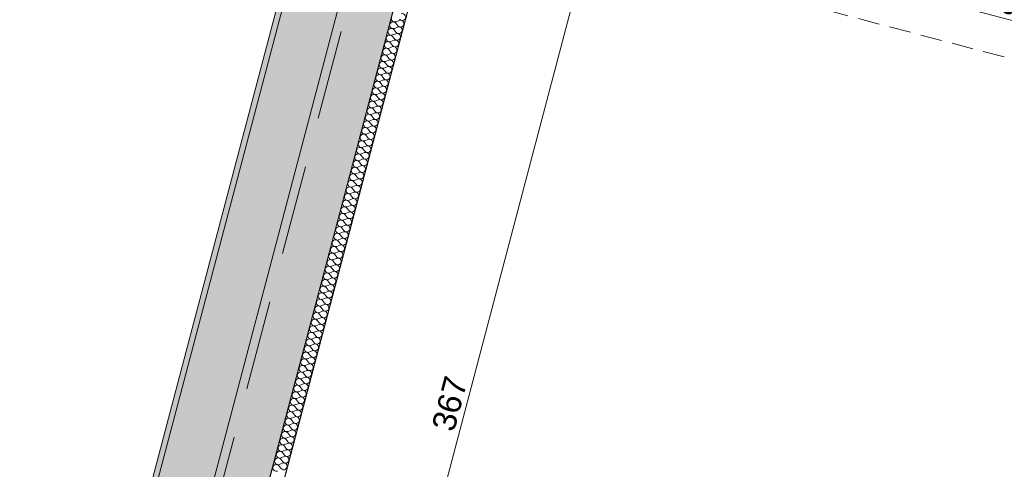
# Model space of a CAD drawing. Header units: millimetres. Extents: x -176817 to 18864955, y -12996033 to 201123.
# Tile 180 of 256: x 156205 to 158950, y -5243 to -3990. Entities that reach past the tile are written whole.
import ezdxf
from ezdxf.enums import TextEntityAlignment as Align

# ---------------------------------------------------------------- set-up
doc = ezdxf.new("R2010")
doc.units = ezdxf.units.MM
doc.header["$MEASUREMENT"] = 0
doc.linetypes.add('Przerywana długa', pattern=[390, 250, -140])
doc.linetypes.add('Przerywana gęsta', pattern=[90, 60, -30])
for name, color, linetype in [('210-A Strefy', 7, 'Continuous'), ('213-A Wymiarowanie wewnętrzne', 7, 'Continuous'), ('215-A Wymiarowanie wewnętrzne 1_50', 7, 'Continuous'), ('230-A Ściany wewnętrzne', 7, 'Continuous'), ('250-A Schody Pochylnie', 7, 'Continuous'), ('292-PPOŻ - Linie', 7, 'Continuous'), ('410-K Osie', 7, 'Continuous'), ('450-K Belki', 7, 'Continuous')]:
    doc.layers.add(name, color=color, linetype=linetype)
doc.styles.add('STYL_AUTOMATYCZNY_4', font='arial.ttf')
doc.styles.add('STYL_AUTOMATYCZNY_8', font='ARIALN.TTF')
doc.dimstyles.new('STYL_AUTOMATYCZNY__3', dxfattribs={"dimtxt": 64.999998, "dimasz": 47.5, "dimexe": 0.18, "dimexo": 0.0625, "dimgap": 0, "dimtad": 1, "dimdec": 1, "dimlfac": 0.1, "dimzin": 0, "dimdsep": 46, "dimtxsty": 'STYL_AUTOMATYCZNY_4', "dimblk": 'ARROWHEAD_11', "dimblk1": 'ARROWHEAD_11', "dimblk2": 'ARROWHEAD_11', "dimcen": 0.09, "dimclrd": 30, "dimclre": 30, "dimclrt": 30, "dimazin": 0, "dimtfac": 1, "dimtdec": 4, "dimtmove": 0, "dimatfit": 3, "dimfxl": 0, "dimtolj": 1, "dimtzin": 0, "dimarcsym": 0})

# ---------------------------------------------------------------- blocks, each defined once
blk = doc.blocks.new('Komunikacja pionowa - Klatka K2_K2.1_22_2', base_point=(161805.5, 392.7))
at = {"layer": '210-A Strefy', "color": 7, "linetype": 'Continuous', "lineweight": 0, "flags": 128}
blk.add_lwpolyline([(156560.1, -6720.8), (162806.3, -8369), (165520.2, 1913.9), (159273.5, 3562.2)], close=True, dxfattribs=at)
blk = doc.blocks.new('Strop_37_2', base_point=(162841.1, -8393.7))
at = {"layer": '250-A Schody Pochylnie', "color": 255, "linetype": 'Continuous', "lineweight": 0, "flags": 128}
blk.add_lwpolyline([(162841.1, -8393.7), (156517.6, -6725.1), (157454, -3176.6), (160702.8, -4033.8), (160650.5, -4232.1), (163725.2, -5043.4)], close=True, dxfattribs=at)
blk = doc.blocks.new('*X914')
at = {"layer": '230-A Ściany wewnętrzne', "color": 7, "linetype": 'Continuous', "lineweight": 0}
for p, q in [((157259.6, -4006.5), (157253.7, -3999)), ((157263.5, -3991.8), (157254.7, -3995.4)), ((157253.8, -4028.6), (157244.9, -4032.2)), ((157254.7, -4024.9), (157248.8, -4017.5)), ((157258.6, -4010.2), (157249.8, -4013.8)), ((157245, -4061.8), (157239.1, -4054.3)), ((157248.9, -4047), (157240.1, -4050.6)), ((157249.9, -4043.4), (157244, -4035.9)), ((157239.2, -4083.9), (157230.4, -4087.5)), ((157240.2, -4080.2), (157234.3, -4072.7)), ((157244, -4065.5), (157235.2, -4069)), ((157230.4, -4117), (157224.5, -4109.6)), ((157234.3, -4102.3), (157225.5, -4105.9)), ((157235.3, -4098.6), (157229.4, -4091.1)), ((157224.6, -4139.1), (157215.8, -4142.7)), ((157225.6, -4135.4), (157219.7, -4128)), ((157229.5, -4120.7), (157220.6, -4124.3)), ((157215.9, -4172.3), (157210, -4164.8)), ((157219.7, -4157.5), (157210.9, -4161.1)), ((157220.7, -4153.9), (157214.8, -4146.4)), ((157210, -4194.4), (157201.2, -4198)), ((157211, -4190.7), (157205.1, -4183.2)), ((157214.9, -4176), (157206.1, -4179.5)), ((157201.3, -4227.5), (157195.4, -4220.1)), ((157205.2, -4212.8), (157196.3, -4216.4)), ((157206.1, -4209.1), (157200.2, -4201.6)), ((157195.5, -4249.6), (157186.6, -4253.2)), ((157196.4, -4245.9), (157190.5, -4238.5)), ((157200.3, -4231.2), (157191.5, -4234.8)), ((157186.7, -4282.8), (157180.8, -4275.3)), ((157190.6, -4268), (157181.8, -4271.6)), ((157191.6, -4264.4), (157185.7, -4256.9)), ((157180.9, -4304.9), (157172, -4308.5)), ((157181.8, -4301.2), (157175.9, -4293.7)), ((157185.7, -4286.5), (157176.9, -4290)), ((157172.1, -4338), (157166.2, -4330.6)), ((157176, -4323.3), (157167.2, -4326.9)), ((157177, -4319.6), (157171.1, -4312.1)), ((157166.3, -4360.1), (157157.5, -4363.7)), ((157167.3, -4356.4), (157161.4, -4349)), ((157171.2, -4341.7), (157162.3, -4345.3)), ((157157.5, -4393.3), (157151.6, -4385.8)), ((157161.4, -4378.5), (157152.6, -4382.1)), ((157162.4, -4374.9), (157156.5, -4367.4)), ((157151.7, -4415.4), (157142.9, -4419)), ((157152.7, -4411.7), (157146.8, -4404.2)), ((157156.6, -4397), (157147.7, -4400.5)), ((157143, -4448.5), (157137.1, -4441.1)), ((157146.9, -4433.8), (157138, -4437.4)), ((157147.8, -4430.1), (157141.9, -4422.6)), ((157137.1, -4470.6), (157128.3, -4474.2)), ((157138.1, -4466.9), (157132.2, -4459.5)), ((157142, -4452.2), (157133.2, -4455.8)), ((157128.4, -4503.8), (157122.5, -4496.3)), ((157132.3, -4489), (157123.4, -4492.6)), ((157133.2, -4485.4), (157127.3, -4477.9)), ((157122.6, -4525.9), (157113.7, -4529.5)), ((157123.5, -4522.2), (157117.6, -4514.7)), ((157127.4, -4507.5), (157118.6, -4511)), ((157113.8, -4559), (157107.9, -4551.6)), ((157117.7, -4544.3), (157108.9, -4547.9)), ((157118.7, -4540.6), (157112.8, -4533.1)), ((157108, -4581.1), (157099.1, -4584.7)), ((157108.9, -4577.5), (157103, -4570)), ((157112.8, -4562.7), (157104, -4566.3)), ((157099.2, -4614.3), (157093.3, -4606.8)), ((157103.1, -4599.6), (157094.3, -4603.1)), ((157104.1, -4595.9), (157098.2, -4588.4)), ((157093.4, -4636.4), (157084.6, -4640)), ((157094.4, -4632.7), (157088.5, -4625.2)), ((157098.3, -4618), (157089.4, -4621.5)), ((157084.6, -4669.5), (157078.7, -4662.1)), ((157088.5, -4654.8), (157079.7, -4658.4)), ((157089.5, -4651.1), (157083.6, -4643.7)), ((157078.8, -4691.6), (157070, -4695.2)), ((157079.8, -4688), (157073.9, -4680.5)), ((157083.7, -4673.2), (157074.8, -4676.8)), ((157070.1, -4724.8), (157064.2, -4717.3)), ((157074, -4710.1), (157065.1, -4713.6)), ((157074.9, -4706.4), (157069, -4698.9)), ((157064.2, -4746.9), (157055.4, -4750.5)), ((157065.2, -4743.2), (157059.3, -4735.7)), ((157069.1, -4728.5), (157060.3, -4732.1)), ((157055.5, -4780), (157049.6, -4772.6)), ((157059.4, -4765.3), (157050.5, -4768.9)), ((157060.3, -4761.6), (157054.4, -4754.2)), ((157049.7, -4802.1), (157040.8, -4805.7)), ((157050.6, -4798.5), (157044.7, -4791)), ((157054.5, -4783.7), (157045.7, -4787.3)), ((157040.9, -4835.3), (157035, -4827.8)), ((157044.8, -4820.6), (157036, -4824.1)), ((157045.8, -4816.9), (157039.9, -4809.4)), ((157035.1, -4857.4), (157026.3, -4861)), ((157036, -4853.7), (157030.1, -4846.2)), ((157039.9, -4839), (157031.1, -4842.6)), ((157026.3, -4890.5), (157020.4, -4883.1)), ((157030.2, -4875.8), (157021.4, -4879.4)), ((157031.2, -4872.1), (157025.3, -4864.7)), ((157020.5, -4912.6), (157011.7, -4916.2)), ((157021.5, -4909), (157015.6, -4901.5)), ((157025.4, -4894.2), (157016.5, -4897.8)), ((157011.7, -4945.8), (157005.8, -4938.3)), ((157015.6, -4931.1), (157006.8, -4934.6)), ((157016.6, -4927.4), (157010.7, -4919.9)), ((157005.9, -4967.9), (156997.1, -4971.5)), ((157006.9, -4964.2), (157001, -4956.7)), ((157010.8, -4949.5), (157002, -4953.1)), ((156997.2, -5001), (156991.3, -4993.6)), ((157001.1, -4986.3), (156992.2, -4989.9)), ((157002, -4982.6), (156996.1, -4975.2)), ((156992.3, -5019.5), (156986.4, -5012)), ((156996.2, -5004.7), (156987.4, -5008.3)), ((156982.6, -5056.3), (156976.7, -5048.8)), ((156986.5, -5041.6), (156977.7, -5045.1)), ((156987.4, -5037.9), (156981.5, -5030.4)), ((156991.3, -5023.1), (156982.5, -5026.7)), ((156977.7, -5074.7), (156971.8, -5067.2)), ((156981.6, -5060), (156972.8, -5063.6)), ((156968, -5111.6), (156962.1, -5104.1)), ((156971.9, -5096.8), (156963.1, -5100.4)), ((156972.9, -5093.1), (156967, -5085.7)), ((156976.8, -5078.4), (156967.9, -5082)), ((156963.1, -5130), (156957.2, -5122.5)), ((156967, -5115.2), (156958.2, -5118.8)), ((156953.4, -5166.8), (156947.5, -5159.3)), ((156957.3, -5152.1), (156948.5, -5155.6)), ((156958.3, -5148.4), (156952.4, -5140.9)), ((156962.2, -5133.7), (156953.4, -5137.2)), ((156948.6, -5185.2), (156942.7, -5177.7)), ((156952.5, -5170.5), (156943.6, -5174.1)), ((156938.9, -5222.1), (156932.9, -5214.6)), ((156942.7, -5207.3), (156933.9, -5210.9)), ((156943.7, -5203.6), (156937.8, -5196.2)), ((156947.6, -5188.9), (156938.8, -5192.5)), ((156934, -5240.5), (156928.1, -5233)), ((156937.9, -5225.7), (156929.1, -5229.3))]:
    blk.add_line(p, q, dxfattribs=at)
for centre, start, end in [((157271.9, -3982.2), 218.3481, 112.0879), ((157246.2, -4005), 165.218, 292.0879), ((157246.2, -4005), 38.3481, 165.218), ((157251.1, -3986.5), 165.218, 292.0879), ((157267.1, -4000.6), 218.3481, 112.0879), ((157236.5, -4041.8), 38.3481, 165.218), ((157241.4, -4023.4), 165.218, 292.0879), ((157241.4, -4023.4), 38.3481, 165.218), ((157257.3, -4037.4), 218.3481, 112.0879), ((157262.2, -4019), 218.3481, 112.0879), ((157231.6, -4060.2), 165.218, 292.0879), ((157231.6, -4060.2), 38.3481, 165.218), ((157236.5, -4041.8), 165.218, 292.0879), ((157252.5, -4055.9), 218.3481, 112.0879), ((157221.9, -4097), 38.3481, 165.218), ((157226.8, -4078.6), 165.218, 292.0879), ((157226.8, -4078.6), 38.3481, 165.218), ((157242.8, -4092.7), 218.3481, 112.0879), ((157247.6, -4074.3), 218.3481, 112.0879), ((157217.1, -4115.5), 165.218, 292.0879), ((157217.1, -4115.5), 38.3481, 165.218), ((157221.9, -4097), 165.218, 292.0879), ((157237.9, -4111.1), 218.3481, 112.0879), ((157207.3, -4152.3), 38.3481, 165.218), ((157212.2, -4133.9), 165.218, 292.0879), ((157212.2, -4133.9), 38.3481, 165.218), ((157228.2, -4147.9), 218.3481, 112.0879), ((157233.1, -4129.5), 218.3481, 112.0879), ((157202.5, -4170.7), 165.218, 292.0879), ((157202.5, -4170.7), 38.3481, 165.218), ((157207.3, -4152.3), 165.218, 292.0879), ((157223.3, -4166.4), 218.3481, 112.0879), ((157192.8, -4207.5), 38.3481, 165.218), ((157197.6, -4189.1), 165.218, 292.0879), ((157197.6, -4189.1), 38.3481, 165.218), ((157213.6, -4203.2), 218.3481, 112.0879), ((157218.5, -4184.8), 218.3481, 112.0879), ((157187.9, -4226), 165.218, 292.0879), ((157187.9, -4226), 38.3481, 165.218), ((157192.8, -4207.5), 165.218, 292.0879), ((157208.8, -4221.6), 218.3481, 112.0879), ((157178.2, -4262.8), 38.3481, 165.218), ((157183, -4244.4), 165.218, 292.0879), ((157183, -4244.4), 38.3481, 165.218), ((157199, -4258.4), 218.3481, 112.0879), ((157203.9, -4240), 218.3481, 112.0879), ((157173.3, -4281.2), 165.218, 292.0879), ((157173.3, -4281.2), 38.3481, 165.218), ((157178.2, -4262.8), 165.218, 292.0879), ((157194.2, -4276.9), 218.3481, 112.0879), ((157163.6, -4318), 38.3481, 165.218), ((157168.5, -4299.6), 165.218, 292.0879), ((157168.5, -4299.6), 38.3481, 165.218), ((157184.5, -4313.7), 218.3481, 112.0879), ((157189.3, -4295.3), 218.3481, 112.0879), ((157158.7, -4336.5), 165.218, 292.0879), ((157158.7, -4336.5), 38.3481, 165.218), ((157163.6, -4318), 165.218, 292.0879), ((157179.6, -4332.1), 218.3481, 112.0879), ((157149, -4373.3), 38.3481, 165.218), ((157153.9, -4354.9), 165.218, 292.0879), ((157153.9, -4354.9), 38.3481, 165.218), ((157169.9, -4369), 218.3481, 112.0879), ((157174.7, -4350.5), 218.3481, 112.0879), ((157144.2, -4391.7), 165.218, 292.0879), ((157144.2, -4391.7), 38.3481, 165.218), ((157149, -4373.3), 165.218, 292.0879), ((157165, -4387.4), 218.3481, 112.0879), ((157139.3, -4410.1), 165.218, 292.0879), ((157139.3, -4410.1), 38.3481, 165.218), ((157155.3, -4424.2), 218.3481, 112.0879), ((157160.2, -4405.8), 218.3481, 112.0879), ((157129.6, -4447), 165.218, 292.0879), ((157129.6, -4447), 38.3481, 165.218), ((157134.4, -4428.6), 165.218, 292.0879), ((157134.4, -4428.6), 38.3481, 165.218), ((157150.4, -4442.6), 218.3481, 112.0879), ((157124.7, -4465.4), 165.218, 292.0879), ((157124.7, -4465.4), 38.3481, 165.218), ((157140.7, -4479.5), 218.3481, 112.0879), ((157145.6, -4461), 218.3481, 112.0879), ((157115, -4502.2), 165.218, 292.0879), ((157115, -4502.2), 38.3481, 165.218), ((157119.9, -4483.8), 165.218, 292.0879), ((157119.9, -4483.8), 38.3481, 165.218), ((157135.9, -4497.9), 218.3481, 112.0879), ((157110.1, -4520.6), 165.218, 292.0879), ((157110.1, -4520.6), 38.3481, 165.218), ((157126.1, -4534.7), 218.3481, 112.0879), ((157131, -4516.3), 218.3481, 112.0879), ((157100.4, -4557.5), 165.218, 292.0879), ((157100.4, -4557.5), 38.3481, 165.218), ((157105.3, -4539.1), 165.218, 292.0879), ((157105.3, -4539.1), 38.3481, 165.218), ((157121.3, -4553.1), 218.3481, 112.0879), ((157095.6, -4575.9), 165.218, 292.0879), ((157095.6, -4575.9), 38.3481, 165.218), ((157111.6, -4590), 218.3481, 112.0879), ((157116.4, -4571.5), 218.3481, 112.0879), ((157085.8, -4612.7), 165.218, 292.0879), ((157085.8, -4612.7), 38.3481, 165.218), ((157090.7, -4594.3), 165.218, 292.0879), ((157090.7, -4594.3), 38.3481, 165.218), ((157106.7, -4608.4), 218.3481, 112.0879), ((157081, -4631.1), 165.218, 292.0879), ((157081, -4631.1), 38.3481, 165.218), ((157097, -4645.2), 218.3481, 112.0879), ((157101.8, -4626.8), 218.3481, 112.0879), ((157071.3, -4668), 165.218, 292.0879), ((157071.3, -4668), 38.3481, 165.218), ((157076.1, -4649.6), 165.218, 292.0879), ((157076.1, -4649.6), 38.3481, 165.218), ((157092.1, -4663.6), 218.3481, 112.0879), ((157066.4, -4686.4), 165.218, 292.0879), ((157066.4, -4686.4), 38.3481, 165.218), ((157082.4, -4700.5), 218.3481, 112.0879), ((157087.3, -4682), 218.3481, 112.0879), ((157056.7, -4723.2), 165.218, 292.0879), ((157056.7, -4723.2), 38.3481, 165.218), ((157061.5, -4704.8), 165.218, 292.0879), ((157061.5, -4704.8), 38.3481, 165.218), ((157077.5, -4718.9), 218.3481, 112.0879), ((157051.8, -4741.6), 165.218, 292.0879), ((157051.8, -4741.6), 38.3481, 165.218), ((157067.8, -4755.7), 218.3481, 112.0879), ((157072.7, -4737.3), 218.3481, 112.0879), ((157042.1, -4778.5), 38.3481, 165.218), ((157047, -4760.1), 165.218, 292.0879), ((157047, -4760.1), 38.3481, 165.218), ((157063, -4774.1), 218.3481, 112.0879), ((157037.2, -4796.9), 165.218, 292.0879), ((157037.2, -4796.9), 38.3481, 165.218), ((157042.1, -4778.5), 165.218, 292.0879), ((157053.2, -4811), 218.3481, 112.0879), ((157058.1, -4792.5), 218.3481, 112.0879), ((157027.5, -4833.7), 38.3481, 165.218), ((157032.4, -4815.3), 165.218, 292.0879), ((157032.4, -4815.3), 38.3481, 165.218), ((157048.4, -4829.4), 218.3481, 112.0879), ((157022.7, -4852.1), 165.218, 292.0879), ((157022.7, -4852.1), 38.3481, 165.218), ((157027.5, -4833.7), 165.218, 292.0879), ((157038.7, -4866.2), 218.3481, 112.0879), ((157043.5, -4847.8), 218.3481, 112.0879), ((157012.9, -4889), 38.3481, 165.218), ((157017.8, -4870.6), 165.218, 292.0879), ((157017.8, -4870.6), 38.3481, 165.218), ((157033.8, -4884.6), 218.3481, 112.0879), ((157008.1, -4907.4), 165.218, 292.0879), ((157008.1, -4907.4), 38.3481, 165.218), ((157012.9, -4889), 165.218, 292.0879), ((157024.1, -4921.5), 218.3481, 112.0879), ((157028.9, -4903.1), 218.3481, 112.0879), ((156998.4, -4944.2), 38.3481, 165.218), ((157003.2, -4925.8), 165.218, 292.0879), ((157003.2, -4925.8), 38.3481, 165.218), ((157019.2, -4939.9), 218.3481, 112.0879), ((156993.5, -4962.7), 165.218, 292.0879), ((156993.5, -4962.7), 38.3481, 165.218), ((156998.4, -4944.2), 165.218, 292.0879), ((157009.5, -4976.7), 218.3481, 112.0879), ((157014.4, -4958.3), 218.3481, 112.0879), ((156983.8, -4999.5), 38.3481, 165.218), ((156988.7, -4981.1), 165.218, 292.0879), ((156988.7, -4981.1), 38.3481, 165.218), ((157004.6, -4995.1), 218.3481, 112.0879), ((156978.9, -5017.9), 165.218, 292.0879), ((156978.9, -5017.9), 38.3481, 165.218), ((156983.8, -4999.5), 165.218, 292.0879), ((156994.9, -5032), 218.3481, 112.0879), ((156999.8, -5013.6), 218.3481, 112.0879), ((156969.2, -5054.7), 38.3481, 165.218), ((156974.1, -5036.3), 165.218, 292.0879), ((156974.1, -5036.3), 38.3481, 165.218), ((156990.1, -5050.4), 218.3481, 112.0879), ((156964.4, -5073.2), 165.218, 292.0879), ((156964.4, -5073.2), 38.3481, 165.218), ((156969.2, -5054.7), 165.218, 292.0879), ((156980.3, -5087.2), 218.3481, 112.0879), ((156985.2, -5068.8), 218.3481, 112.0879), ((156954.6, -5110), 38.3481, 165.218), ((156959.5, -5091.6), 165.218, 292.0879), ((156959.5, -5091.6), 38.3481, 165.218), ((156975.5, -5105.6), 218.3481, 112.0879), ((156949.8, -5128.4), 165.218, 292.0879), ((156949.8, -5128.4), 38.3481, 165.218), ((156954.6, -5110), 165.218, 292.0879), ((156970.6, -5124.1), 218.3481, 112.0879), ((156940.1, -5165.2), 38.3481, 165.218), ((156944.9, -5146.8), 165.218, 292.0879), ((156944.9, -5146.8), 38.3481, 165.218), ((156960.9, -5160.9), 218.3481, 112.0879), ((156965.8, -5142.5), 218.3481, 112.0879), ((156935.2, -5183.7), 165.218, 292.0879), ((156935.2, -5183.7), 38.3481, 165.218), ((156940.1, -5165.2), 165.218, 292.0879), ((156956, -5179.3), 218.3481, 112.0879), ((156925.5, -5220.5), 38.3481, 165.218), ((156930.3, -5202.1), 165.218, 292.0879), ((156930.3, -5202.1), 38.3481, 165.218), ((156946.3, -5216.1), 218.3481, 112.0879), ((156951.2, -5197.7), 218.3481, 112.0879), ((156920.6, -5238.9), 165.218, 292.0879), ((156920.6, -5238.9), 38.3481, 165.218), ((156925.5, -5220.5), 165.218, 292.0879), ((156941.5, -5234.6), 218.3481, 112.0879)]:
    blk.add_arc(centre, 9.52, start, end, dxfattribs=at)
blk = doc.blocks.new('Ściana_29_2', base_point=(156334.3, -6831.9))
at = {"layer": '230-A Ściany wewnętrzne', "linetype": 'Continuous', "lineweight": 0, "true_color": 0x000000}
h = blk.add_hatch(dxfattribs=at)
h.set_pattern_fill('Tynk_0002', color=18, style=0, pattern_type=2)
h.set_pattern_definition([(0, (0, 0), (0, 86.60254), [0, -50]), (0, (25, 43.3), (0, 86.60254), [0, -50])])
h.paths.add_polyline_path([(156227.5, -6648.6), (158934.6, 3610.3), (158920.1, 3614.1), (156213, -6644.8)])
h = blk.add_hatch(dxfattribs=at)
h.set_pattern_fill('Beton_zbrojony_0002', color=18, style=0, pattern_type=2)
h.set_pattern_definition([(45, (0, 0), (-49.497475, 49.497475), []), (45, (-24.75, 24.75), (-49.497475, 49.497475), [52.5, -17.5])])
h.paths.add_polyline_path([(156517.6, -6725.1), (159224.7, 3533.7), (158934.6, 3610.3), (156227.5, -6648.6)])
at = {"layer": '230-A Ściany wewnętrzne', "color": 7, "linetype": 'Continuous', "lineweight": 0}
for p, q in [((158934.6, 3610.3), (156227.5, -6648.6)), ((156517.6, -6725.1), (159224.7, 3533.7))]:
    blk.add_line(p, q, dxfattribs=at)
at = {"layer": '230-A Ściany wewnętrzne', "color": 7, "linetype": 'Continuous', "lineweight": 0, "flags": 128}
for points in [[(158920.1, 3614.1), (156408.6, -5903.4)], [(156751.9, -5994), (159263.3, 3523.5)]]:
    blk.add_lwpolyline(points, dxfattribs=at)
at = {"layer": '230-A Ściany wewnętrzne', "color": 7, "lineweight": 0}
blk.add_blockref('*X914', (0, 0), dxfattribs=at)
blk = doc.blocks.new('Belka_189_2', base_point=(163686.9, -5188.4))
at = {"layer": '450-K Belki', "color": 39, "linetype": 'Przerywana gęsta', "lineweight": 0, "true_color": 0x573938, "flags": 128}
blk.add_lwpolyline([(163648.6, -5333.5), (157325.1, -3664.9)], dxfattribs=at)
blk = doc.blocks.new('*D3236')
at = {"layer": '213-A Wymiarowanie wewnętrzne', "linetype": 'Continuous', "lineweight": 200}
for points in [[(157879.4, 9304.8), (157880.3, 9300), (157883, 9295.9), (157887.1, 9293.2), (157891.9, 9292.3), (157896.7, 9293.2), (157900.7, 9295.9), (157903.4, 9300), (157904.4, 9304.8), (157903.4, 9309.6), (157900.7, 9313.6), (157896.7, 9316.3), (157891.9, 9317.3), (157887.1, 9316.3), (157883, 9313.6), (157880.3, 9309.6)], [(153911.9, -5730.6), (153912.9, -5735.4), (153915.6, -5739.4), (153919.6, -5742.1), (153924.4, -5743.1), (153929.2, -5742.1), (153933.3, -5739.4), (153936, -5735.4), (153936.9, -5730.6), (153936, -5725.8), (153933.3, -5721.7), (153929.2, -5719), (153924.4, -5718.1), (153919.6, -5719), (153915.6, -5721.7), (153912.9, -5725.8)]]:
    blk.add_hatch(color=30, dxfattribs=at).paths.add_polyline_path(points)
at = {"layer": '213-A Wymiarowanie wewnętrzne', "color": 30, "linetype": 'Continuous', "lineweight": 0}
for p, q in [((157846.6, 9316.7), (157879.8, 9308)), ((157888.7, 9292.7), (153927.6, -5718.5)), ((157904, 9301.6), (157937.2, 9292.8))]:
    blk.add_line(p, q, dxfattribs=at)
blk.add_circle((157891.9, 9304.8), 12.5, dxfattribs=at)
at = {"layer": '213-A Wymiarowanie wewnętrzne', "color": 30, "lineweight": 200, "insert": (155867.1, 1682.6), "char_height": 65, "attachment_point": 7, "rotation": 75.218, "style": 'STYL_AUTOMATYCZNY_4'}
blk.add_mtext('\\A1;{\\pql;\\fArial|b0|i0|c238|p0;\\W1.000000;1\xa0555}', dxfattribs=at)
blk = doc.blocks.new('ARROWHEAD_11')
at = {"color": 0, "linetype": 'Continuous', "lineweight": 0}
blk.add_line((0, 0), (-1, 0), dxfattribs=at)
at = {"color": 0, "linetype": 'Continuous', "lineweight": 0, "const_width": 0.25, "flags": 128}
blk.add_lwpolyline([(-0.125, 0, 1), (0.125, 0, 1)], format="xyb", close=True, dxfattribs=at)
blk = doc.blocks.new('*D3239')
at = {"layer": '213-A Wymiarowanie wewnętrzne', "linetype": 'Continuous', "lineweight": 200}
for points in [[(157903.9, -3298.6), (157904.9, -3303.4), (157907.6, -3307.5), (157911.7, -3310.2), (157916.4, -3311.1), (157921.2, -3310.2), (157925.3, -3307.5), (157928, -3303.4), (157928.9, -3298.6), (157928, -3293.8), (157925.3, -3289.8), (157921.2, -3287.1), (157916.4, -3286.1), (157911.7, -3287.1), (157907.6, -3289.8), (157904.9, -3293.8)], [(156967.6, -6847.2), (156968.5, -6851.9), (156971.2, -6856), (156975.3, -6858.7), (156980.1, -6859.7), (156984.9, -6858.7), (156988.9, -6856), (156991.6, -6851.9), (156992.6, -6847.2), (156991.6, -6842.4), (156988.9, -6838.3), (156984.9, -6835.6), (156980.1, -6834.7), (156975.3, -6835.6), (156971.2, -6838.3), (156968.5, -6842.4)]]:
    blk.add_hatch(color=30, dxfattribs=at).paths.add_polyline_path(points)
at = {"layer": '213-A Wymiarowanie wewnętrzne', "color": 30, "linetype": 'Continuous', "lineweight": 0}
for p, q in [((156983.3, -6835.1), (157913.2, -3310.7)), ((157961.8, -3310.6), (157928.5, -3301.8))]:
    blk.add_line(p, q, dxfattribs=at)
blk.add_circle((157916.4, -3298.6), 12.5, dxfattribs=at)
at = {"layer": '213-A Wymiarowanie wewnętrzne', "color": 30, "lineweight": 200, "insert": (157416.7, -5141.5), "char_height": 65, "attachment_point": 7, "rotation": 75.218, "style": 'STYL_AUTOMATYCZNY_4'}
blk.add_mtext('\\A1;{\\pql;\\fArial|b0|i0|c238|p0;\\W1.000000;367}', dxfattribs=at)
blk = doc.blocks.new('*D3439')
at = {"layer": '215-A Wymiarowanie wewnętrzne 1_50', "linetype": 'Continuous', "lineweight": 200}
for points in [[(157474.6, -3599.7), (157475.6, -3604.5), (157478.3, -3608.6), (157482.3, -3611.3), (157487.1, -3612.2), (157491.9, -3611.3), (157495.9, -3608.6), (157498.7, -3604.5), (157499.6, -3599.7), (157498.7, -3595), (157495.9, -3590.9), (157491.9, -3588.2), (157487.1, -3587.2), (157482.3, -3588.2), (157478.3, -3590.9), (157475.6, -3595)], [(160404.3, -4372.8), (160405.3, -4377.6), (160408, -4381.7), (160412, -4384.4), (160416.8, -4385.3), (160421.6, -4384.4), (160425.7, -4381.7), (160428.4, -4377.6), (160429.3, -4372.8), (160428.4, -4368), (160425.7, -4364), (160421.6, -4361.3), (160416.8, -4360.3), (160412, -4361.3), (160408, -4364), (160405.3, -4368)]]:
    blk.add_hatch(color=30, dxfattribs=at).paths.add_polyline_path(points)
at = {"layer": '215-A Wymiarowanie wewnętrzne 1_50', "color": 30, "linetype": 'Continuous', "lineweight": 0}
for p, q in [((157475.1, -3645.1), (157483.9, -3611.8)), ((157499.2, -3602.9), (160404.7, -4369.6))]:
    blk.add_line(p, q, dxfattribs=at)
at = {"layer": '215-A Wymiarowanie wewnętrzne 1_50', "color": 30, "lineweight": 200, "insert": (158883.4, -3954.7), "char_height": 65, "attachment_point": 7, "rotation": 345.218, "style": 'STYL_AUTOMATYCZNY_4'}
blk.add_mtext('\\A1;{\\pql;\\fArial|b0|i0|c238|p0;\\W1.000000;303}', dxfattribs=at)
blk = doc.blocks.new('Standardowy znacznik osi[637]_2', base_point=(176872.4, 70903.1))
at = {"layer": '410-K Osie', "color": 5, "linetype": 'Przerywana długa', "lineweight": 0}
blk.add_line((176107, 68002.4), (155080.9, -11679.8), dxfattribs=at)
at = {"layer": '410-K Osie', "color": 7, "lineweight": 0, "style": 'STYL_AUTOMATYCZNY_8'}
for tag, p in [('AC_MarkerText_1_0', (176925.3, 71072.7)), ('AC_MarkerText_1_1', (154304.6, -14652.6))]:
    blk.add_attdef(tag, text='', height=100, rotation=345.218, dxfattribs=at).set_placement(p, align=Align.TOP_CENTER)

msp = doc.modelspace()

# ---------------------------------------------------------------- linework, layer by layer
at = {"layer": '210-A Strefy', "color": 214, "linetype": 'Continuous', "lineweight": 0, "flags": 128}
msp.add_lwpolyline([(156560.11, -6720.83), (162806.3, -8369.04), (165520.18, 1913.86), (159273.54, 3562.19)], close=True, dxfattribs=at)
at = {"layer": '292-PPOŻ - Linie', "color": 1, "lineweight": 0}
msp.add_lwpolyline([(156372.57, -6686.86), (160690.84, 9677.99), (186444.32, 2882.3), (182126.05, -13482.55)], dxfattribs=at)

# ---------------------------------------------------------------- block references
at = {"layer": '210-A Strefy', "color": 7, "linetype": 'Continuous', "lineweight": 0}
msp.add_blockref('Komunikacja pionowa - Klatka K2_K2.1_22_2', (161805.48, 392.72), dxfattribs=at)
at = {"layer": '230-A Ściany wewnętrzne', "color": 7, "lineweight": 0}
msp.add_blockref('Ściana_29_2', (156334.3, -6831.89), dxfattribs=at)
at = {"layer": '250-A Schody Pochylnie', "color": 255, "linetype": 'Continuous', "lineweight": 0}
msp.add_blockref('Strop_37_2', (162841.08, -8393.7), dxfattribs=at)
at = {"layer": '410-K Osie', "color": 5, "linetype": 'Continuous', "lineweight": 0}
msp.add_blockref('Standardowy znacznik osi[637]_2', (176872.44, 70903.06), dxfattribs=at)
at = {"layer": '450-K Belki', "color": 39, "lineweight": 0, "true_color": 0x573938}
msp.add_blockref('Belka_189_2', (163686.89, -5188.44), dxfattribs=at)

# ---------------------------------------------------------------- dimensions: what is measured, and where the dimension line sits
at = {"layer": '213-A Wymiarowanie wewnętrzne', "color": 30, "linetype": 'Continuous', "lineweight": 200}
for base, p1, p2, angle, picture, middle in [((153924.43, -5730.59), (67956.39, 33036.47), (63892.27, 18026.62), 255.21803, '*D3236', (155864.15, 1798.67)), ((157916.44, -3298.63), (156517.6, -6725.13), (157512.45, -3192.03), 75.21803, '*D3239', (157404.22, -5061.45))]:
    dim = msp.add_linear_dim(base=base, p1=p1, p2=p2, angle=angle, dimstyle='STYL_AUTOMATYCZNY__3', dxfattribs=at)
    dim.commit()
    dim.dimension.update_dxf_attribs({"geometry": picture, "text_midpoint": middle, "dimtype": 160, "text_rotation": 75.21803})
at = {"layer": '215-A Wymiarowanie wewnętrzne 1_50', "color": 30, "linetype": 'Continuous', "lineweight": 200}
dim = msp.add_linear_dim(base=(160416.82, -4372.82), p1=(157573.75, -3271.38), p2=(160513.98, -4004.63), angle=345.21803, dimstyle='STYL_AUTOMATYCZNY__3', dxfattribs=at)
dim.commit()
dim.dimension.update_dxf_attribs({"geometry": '*D3439', "text_midpoint": (158963.41, -3942.24), "dimtype": 160, "text_rotation": 345.21803})

doc.saveas('drawing.dxf')
